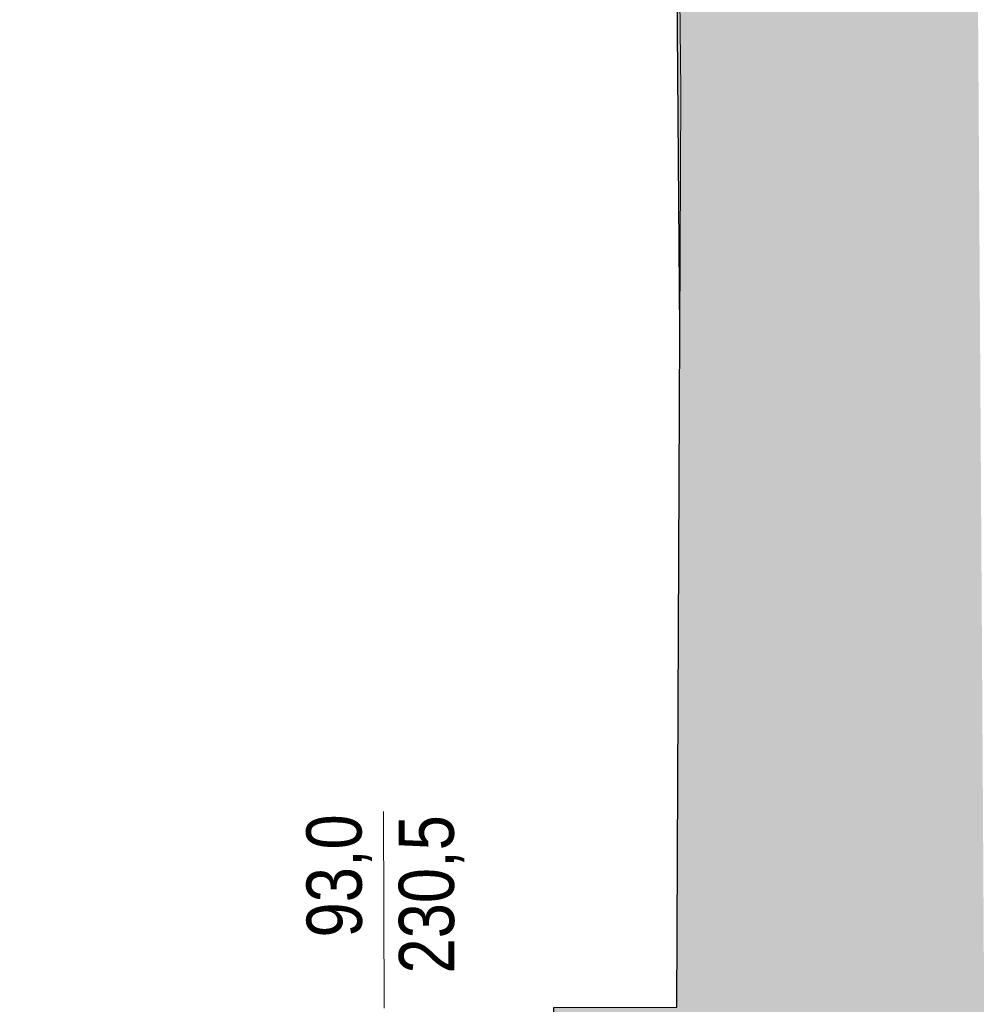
# Model space of a CAD drawing. Extents: x -6068 to 35118, y -17738 to 67348.
# Tile 78 of 243: x 340 to 603, y -548 to -278. Entities that reach past the tile are written whole.
import ezdxf

# ---------------------------------------------------------------- set-up
doc = ezdxf.new("R2010")
doc.units = 0
doc.header["$LTSCALE"] = 15
doc.linetypes.add('Continua', pattern=[0])
doc.linetypes.add('Cui_CONTINU', pattern=[0])
doc.layers.add('EDL_RDJ murs & cloisons', color=5, linetype='CONTINUOUS')
doc.layers.add('PIS-fond de plan', color=7, linetype='Cui_CONTINU')
doc.layers.add('Enveloppe - NIVEAUX - Style par défaut', color=7, linetype='Continua', lineweight=0, true_color=0x000000)
doc.layers.add('Porte - Mesures - NIVEAUX - Style par défaut', color=7, linetype='Continua', lineweight=0, true_color=0x000000)
doc.styles.add('MtXpl_Arial_Narrow', font='ARIALN.TTF')

# ---------------------------------------------------------------- blocks, each defined once
blk = doc.blocks.new('EDL_RDJ plan_2025 10 17')
at = {"layer": 'EDL_RDJ murs & cloisons', "linetype": 'Continuous', "ltscale": 0.08}
h = blk.add_hatch(color=9, dxfattribs=at)
h.dxf.hatch_style = 1
h.paths.add_polyline_path([(357.47, -81.33), (355.99, -30.03), (354.69, -30.04), (354.64, -21.04), (360.42, -21.01), (360.45, -9.87), (360.47, -0.87), (621.01, -1.52), (620.63, -151.71), (716.03, -151.82), (716.03, -160.82), (708.84, -160.82), (708.94, -171.81), (709.02, -180.81), (708.27, -180.82), (705.96, -229.76), (617.21, -230.56), (619.22, -558.37), (625.22, -558.33), (625.27, -566.33), (619.3, -566.37), (619.69, -662.37), (544.69, -662.67), (544.56, -622.13), (501.35, -622.27), (501.1, -548.77), (534.89, -548.66), (535.66, -363.3), (533.48, -79.97)])
blk.add_lwpolyline([(619.69, -662.37), (544.69, -662.67), (544.56, -622.13), (501.35, -622.27), (501.1, -548.77), (534.89, -548.66), (535.66, -363.3), (533.48, -79.97), (357.47, -81.33)], dxfattribs=at)
at = {"layer": 'Enveloppe - NIVEAUX - Style par défaut', "color": 18, "linetype": 'Continua', "lineweight": 20, "ltscale": 0.1, "true_color": 0x000000}
for p, q in [((533.65, -79.97), (535.93, -297.22)), ((535.93, -297.22), (535.66, -363.3)), ((535.66, -363.3), (534.89, -548.66))]:
    blk.add_line(p, q, dxfattribs=at)
at = {"layer": 'Porte - Mesures - NIVEAUX - Style par défaut', "color": 103, "linetype": 'Continua', "lineweight": 13, "ltscale": 0.1, "true_color": 0x49c386}
blk.add_line((454.6, -548.92), (454.43, -495), dxfattribs=at)
at = {"layer": 'Porte - Mesures - NIVEAUX - Style par défaut', "color": 103, "linetype": 'Continuous', "true_color": 0x49c386, "style": 'MtXpl_Arial_Narrow'}
for s, p in [('93,0', (448.5, -529.52)), ('230,5', (473.83, -539.41))]:
    blk.add_text(s, height=15.153, rotation=90.1885, dxfattribs=at).set_placement(p)

msp = doc.modelspace()

# ---------------------------------------------------------------- block references
at = {"layer": 'PIS-fond de plan'}
msp.add_blockref('EDL_RDJ plan_2025 10 17', (-14.33, 0), dxfattribs=at)

doc.saveas('drawing.dxf')
